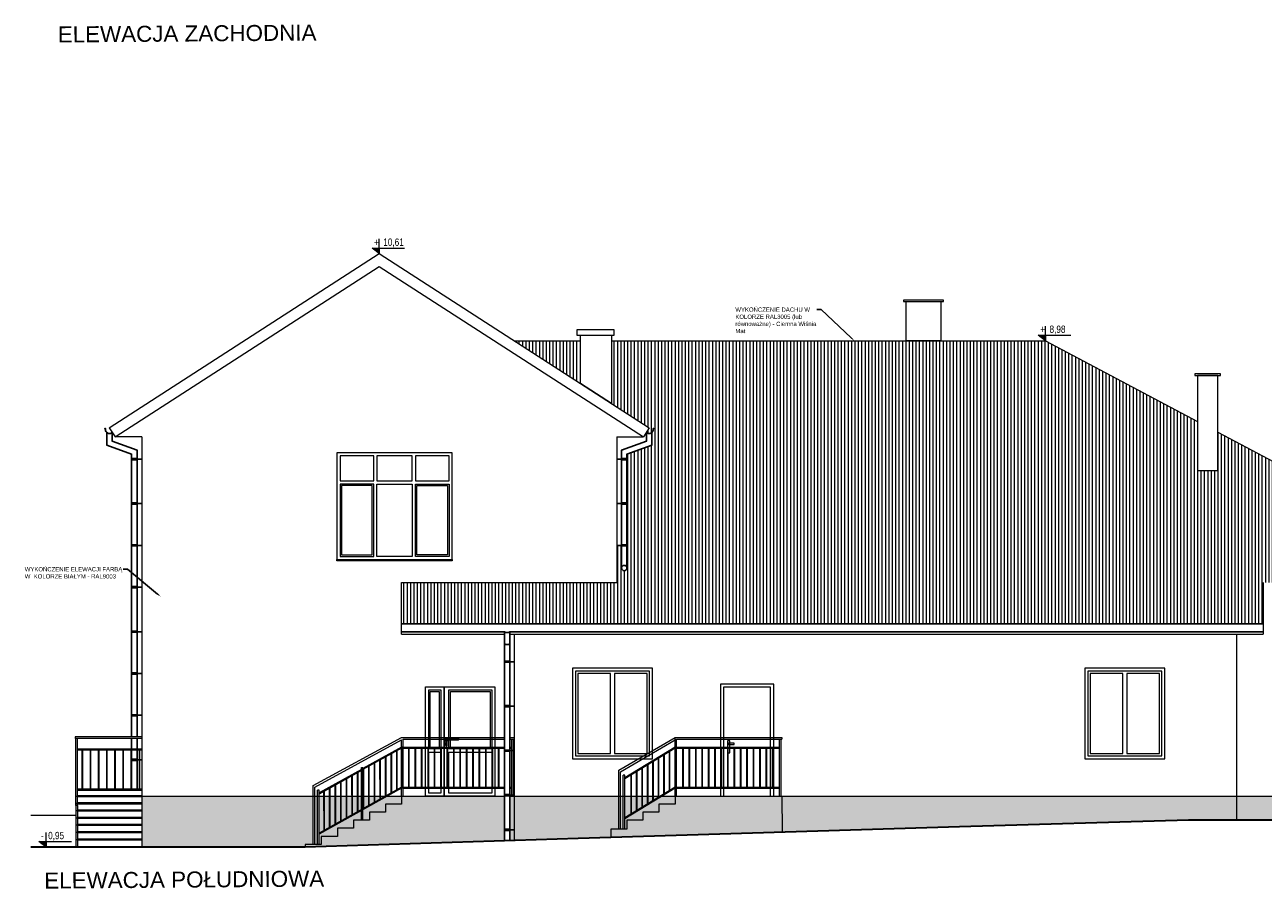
# Model space of a CAD drawing. Header units: millimetres. Extents: x -2720 to 125583, y -8970 to 34912.
# Tile 62 of 105: x 14437 to 16755, y 21513 to 23133. Entities that reach past the tile are written whole.
import ezdxf
from ezdxf import colors
from ezdxf.entities.mleader import LeaderData, LeaderLine
from ezdxf.enums import TextEntityAlignment as Align
from ezdxf.math import Vec2, Vec3

# ---------------------------------------------------------------- set-up
doc = ezdxf.new("R2010")
doc.units = ezdxf.units.MM
doc.layers.add('000_HATCH', color=253, linetype='Continuous', lineweight=5, transparency=0.5)
doc.layers.add('A_OPISY', color=40, linetype='Continuous', lineweight=9)
doc.layers.add('A_WIDOK', color=141, linetype='Continuous', lineweight=13)
doc.layers.add('A_RYNNY', color=71, linetype='Continuous')
doc.styles.add('APLUS', font='arial.ttf', dxfattribs={"width": 0.6})
doc.styles.get("Standard").update_dxf_attribs({"font": 'arial.ttf'})
pattern_1 = [(37.5, (-3039.768, -1975.465), (-0.3200063, 9.7882647), [0, -7.7216, 0, -8.636, 0, -8.255]), (7.5, (-3039.768, -1975.465), (8.9904657, 14.336502), [0, -4.1656, 0, -6.9596, 0, -2.667]), (327.5, (-3046.016, -1975.465), (15.8198474, 0.0287437), [0, -2.54, 0, -9.144, 0, -11.938]), (317.5, (-3046.016, -1975.465), (15.271129, 4.4585865), [0, -1.27, 0, -5.9944, 0, -6.858])]

# ---------------------------------------------------------------- blocks, each defined once
blk = doc.blocks.new('*U8')
blk.add_hatch(color=256).paths.add_polyline_path([(0, 0.153), (-0.198, 0.153), (0, 0)])
blk.add_line((0, 0.153), (0, 0.4))
blk.add_lwpolyline([(0, 0.153), (0, 0), (-0.198, 0.153), (0.685, 0.153)])
at = {"style": 'APLUS', "width": 0.8}
blk.add_attdef('%%P_0.00', text='', height=0.2, dxfattribs=at).set_placement((-0.146, 0.153), align=Align.BOTTOM_LEFT)
blk = doc.blocks.new('*U214')
at = {"layer": 'A_WIDOK', "ltscale": 2}
for p, q in [((10.3, 0), (45.8, 63.8)), ((11.4, 0), (47, 63.8))]:
    blk.add_line(p, q, dxfattribs=at)
blk = doc.blocks.new('*U215')
at = {"layer": 'A_WIDOK', "color": 0, "linetype": 'ByBlock', "lineweight": -2, "transparency": 16777216, "rotation": 29.13564740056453}
for p in [(15113.7, 21690.2), (15124.2, 21696), (15134.7, 21701.8), (15071.8, 21666.8), (15082.3, 21672.6), (15092.8, 21678.5), (15103.3, 21684.3), (15029.9, 21643.4), (15040.4, 21649.3), (15050.8, 21655.1), (15061.3, 21660.9), (14988, 21620), (14998.4, 21625.9), (15008.9, 21631.7), (15019.4, 21637.6)]:
    blk.add_blockref('*U214', p, dxfattribs=at)

msp = doc.modelspace()

# ---------------------------------------------------------------- hatches: boundary and pattern name
at = {"layer": '000_HATCH', "ltscale": 2}
h = msp.add_hatch(dxfattribs=at)
h.set_pattern_fill('ANSI31', color=256, scale=2, angle=45)
h.set_pattern_definition([(90, (-3039.768, -2375.465), (-6.35, 0), [])])
h.paths.add_polyline_path([(16802.85, 22251.36), (16802.85, 22210.77), (16867.28, 22210.77), (16867.28, 22251.36)], flags=0)
h.paths.add_polyline_path([(15476.96, 22461.81), (15476.96, 22541.69), (15353.13, 22541.69)])
edge = h.paths.add_edge_path()
edge.add_line((15534.96, 22541.69), (15534.96, 22424.39))
edge.add_line((15534.96, 22424.39), (15605.8, 22378.69))
edge.add_line((15605.8, 22378.69), (15600.64, 22370.7))
edge.add_line((15600.64, 22370.7), (15600.64, 22370.07))
edge.add_line((15600.64, 22370.07), (15601.92, 22369))
edge.add_line((15601.92, 22369), (15603.72, 22368.2))
edge.add_line((15603.72, 22368.2), (15605.64, 22367.92))
edge.add_line((15605.64, 22367.92), (15607.57, 22368.2))
edge.add_line((15607.57, 22368.2), (15609.37, 22369))
edge.add_line((15609.37, 22369), (15610.91, 22370.29))
edge.add_line((15610.91, 22370.29), (15612.09, 22371.96))
edge.add_line((15612.09, 22371.96), (15612.84, 22373.91))
edge.add_line((15612.84, 22373.91), (15613.27, 22377.46))
edge.add_line((15613.27, 22377.46), (15613.24, 22377.44))
edge.add_line((15613.24, 22377.44), (15613.11, 22377.25))
edge.add_line((15613.11, 22377.25), (15613.05, 22377.01))
edge.add_line((15613.05, 22377.01), (15613, 22377.02))
edge.add_line((15613, 22377.02), (15613.56, 22379.16))
edge.add_line((15613.56, 22379.16), (15614.15, 22377.43))
edge.add_line((15614.15, 22377.43), (15614.24, 22377.31))
edge.add_line((15614.24, 22377.31), (15614.32, 22377.07))
edge.add_line((15614.32, 22377.07), (15614.32, 22376.81))
edge.add_line((15614.32, 22376.81), (15613.05, 22373.23))
edge.add_line((15613.05, 22373.23), (15610.64, 22369.82))
edge.add_line((15610.64, 22369.82), (15610.64, 22346.28))
edge.add_line((15610.64, 22346.28), (15563.96, 22329.36))
edge.add_line((15563.96, 22329.36), (15563.96, 22116.18))
edge.add_arc((15558.96, 22116.18), 5, -180, 0, ccw=False)
edge.add_line((15553.96, 22116.18), (15553.96, 22158.62))
edge.add_line((15553.96, 22158.62), (15544.96, 22158.62))
edge.add_line((15544.96, 22158.62), (15544.96, 22088.88))
edge.add_line((15544.96, 22088.88), (15141.96, 22088.88))
edge.add_line((15141.96, 22088.88), (15141.96, 22012.62))
edge.add_line((15141.96, 22012.62), (16754.96, 22012.62))
edge.add_line((16754.96, 22012.62), (16754.96, 22088.88))
edge.add_line((16754.96, 22088.88), (17200.96, 22088.88))
edge.add_line((17200.96, 22088.88), (16669.96, 22370.61))
edge.add_line((16669.96, 22370.61), (16669.96, 22298.62))
edge.add_line((16669.96, 22298.62), (16631.96, 22298.62))
edge.add_line((16631.96, 22298.62), (16631.96, 22390.77))
edge.add_line((16631.96, 22390.77), (16347.51, 22541.69))
edge.add_line((16347.51, 22541.69), (15534.96, 22541.69))
h = msp.add_hatch(dxfattribs=at)
h.set_pattern_fill('AR-SAND', color=256, scale=0.2)
h.set_pattern_definition(pattern_1)
h.paths.add_polyline_path([(14976.96, 21688.88), (14655.96, 21688.88), (14655.96, 21687.88), (14655.96, 21643.88), (14655.96, 21593.88), (14961.96, 21593.88), (14961.96, 21598.88), (14976.96, 21598.88)])
h.paths.add_polyline_path([(14996.95, 21688.88), (14987.96, 21688.88), (14987.96, 21620.04), (14996.95, 21625.06)], flags=17)
h.paths.add_polyline_path([(14984.96, 21688.88), (14979.96, 21688.88), (14979.96, 21598.88), (14984.96, 21598.88)], flags=17)
h.paths.add_polyline_path([(15007.43, 21688.88), (14997.95, 21688.88), (14997.95, 21625.61), (15007.43, 21630.9)], flags=17)
h.paths.add_polyline_path([(15017.91, 21688.88), (15008.43, 21688.88), (15008.43, 21631.46), (15017.91, 21636.74)], flags=17)
h.paths.add_polyline_path([(15028.39, 21688.88), (15018.91, 21688.88), (15018.91, 21637.3), (15028.39, 21642.58)], flags=17)
h.paths.add_polyline_path([(15038.88, 21688.88), (15029.39, 21688.88), (15029.39, 21643.14), (15038.88, 21648.43)], flags=17)
h.paths.add_polyline_path([(15049.36, 21688.88), (15039.88, 21688.88), (15039.88, 21648.98), (15049.36, 21654.27)], flags=17)
h.paths.add_polyline_path([(15059.84, 21688.88), (15050.36, 21688.88), (15050.36, 21654.83), (15059.84, 21660.11)], flags=17)
h.paths.add_polyline_path([(15066.96, 21688.88), (15060.84, 21688.88), (15060.84, 21660.67), (15066.96, 21664.08)], flags=17)
h.paths.add_polyline_path([(15080.8, 21688.88), (15071.32, 21688.88), (15071.32, 21666.51), (15080.8, 21671.8)], flags=16)
h.paths.add_polyline_path([(15091.28, 21688.88), (15081.8, 21688.88), (15081.8, 21672.35), (15091.28, 21677.64)], flags=16)
h.paths.add_polyline_path([(15101.77, 21688.88), (15092.28, 21688.88), (15092.28, 21678.2), (15101.77, 21683.48)], flags=16)
h.paths.add_polyline_path([(15111.46, 21688.88), (15102.77, 21688.88), (15102.77, 21684.04)], flags=16)
h.paths.add_polyline_path([(15051.96, 21643.88), (15066.96, 21643.88), (15066.96, 21662.08), (14987.96, 21618.04), (14987.96, 21598.88), (14991.96, 21598.88), (14991.96, 21613.88), (15021.96, 21613.88), (15021.96, 21628.88), (15051.96, 21628.88)], flags=17)
h.paths.add_polyline_path([(15111.96, 21673.88), (15141.96, 21673.88), (15141.96, 21688.88), (15115.05, 21688.88), (15069.96, 21663.75), (15069.96, 21643.88), (15081.96, 21643.88), (15081.96, 21658.88), (15111.96, 21658.88)], flags=17)
h.paths.add_polyline_path([(15548.96, 21688.88), (15364.53, 21688.65), (15364.53, 21606.55), (15472.45, 21609.65), (15533.96, 21611.54), (15533.96, 21627.51), (15548.96, 21627.51)])
h.paths.add_polyline_path([(15364.53, 21688.88), (15352.96, 21688.88), (15352.96, 21605.96), (15364.53, 21606.32)])
h.paths.add_polyline_path([(16704.96, 21688.88), (15653.96, 21688.88), (15653.96, 21673.88), (15623.96, 21673.88), (15623.96, 21658.88), (15593.96, 21658.88), (15593.96, 21643.88), (15563.96, 21643.88), (15563.96, 21627.51), (15533.96, 21627.51), (15533.96, 21611.54), (16186.16, 21631.52), (16615.07, 21643.88), (16704.96, 21643.88)])
h.paths.add_polyline_path([(15623.96, 21673.88), (15653.96, 21673.88), (15653.96, 21688.88), (15629.31, 21688.88), (15559.96, 21646.67), (15559.96, 21627.51), (15563.96, 21627.51), (15563.96, 21643.88), (15593.96, 21643.88), (15593.96, 21658.88), (15623.96, 21658.88)], flags=17)
h.paths.add_polyline_path([(15581.92, 21688.88), (15572.67, 21688.88), (15572.67, 21656.41), (15581.92, 21662.04)], flags=16)
h.paths.add_polyline_path([(15571.67, 21688.88), (15559.96, 21688.88), (15559.96, 21648.67), (15571.67, 21655.8)], flags=16)
h.paths.add_polyline_path([(15556.96, 21688.88), (15551.96, 21688.88), (15551.96, 21627.51), (15556.96, 21627.51)], flags=17)
h.paths.add_polyline_path([(15592.18, 21688.88), (15582.92, 21688.88), (15582.92, 21662.65), (15592.18, 21668.28)], flags=16)
h.paths.add_polyline_path([(15602.43, 21688.88), (15593.18, 21688.88), (15593.18, 21668.89), (15602.43, 21674.52)], flags=16)
h.paths.add_polyline_path([(15612.68, 21688.88), (15603.43, 21688.88), (15603.43, 21675.13), (15612.68, 21680.76)], flags=16)
h.paths.add_polyline_path([(15622.93, 21687), (15622.93, 21688.88), (15613.68, 21688.88), (15613.68, 21681.37)], flags=16)
h.paths.add_polyline_path([(15626.03, 21688.88), (15623.93, 21688.88), (15623.93, 21687.61)], flags=16)
h.paths.add_polyline_path([(15334.62, 21605.39), (15334.62, 21688.88), (15141.96, 21688.88), (15141.96, 21673.88), (15111.96, 21673.88), (15111.96, 21658.88), (15081.96, 21658.88), (15081.96, 21643.88), (15051.96, 21643.88), (15051.96, 21628.88), (15021.96, 21628.88), (15021.96, 21613.88), (14991.96, 21613.88), (14991.96, 21598.88), (14961.96, 21598.88), (14961.96, 21593.88)])
h.paths.add_polyline_path([(15344.62, 21688.88), (15344.62, 21605.7), (15352.96, 21605.96), (15352.96, 21688.88)])
h = msp.add_hatch(dxfattribs=at)
h.set_pattern_fill('AR-SAND', color=256, scale=0.2)
h.set_pattern_definition(pattern_1)
h.paths.add_polyline_path([(17119.32, 21688.88), (16704.96, 21688.88), (16704.96, 21643.88), (17119.32, 21643.88)])
h.paths.add_polyline_path([(17150.96, 21688.88), (17129.32, 21688.88), (17129.32, 21687.78), (17129.32, 21643.88), (17150.96, 21643.88)])

# ---------------------------------------------------------------- linework, layer by layer
at = {"layer": 'A_RYNNY'}
for p, q in [((14646.96, 22320.16), (14655.96, 22320.16)), ((15553.96, 22320.16), (15544.96, 22320.16)), ((14646.96, 22236.86), (14655.96, 22236.86)), ((15553.96, 22236.86), (15544.96, 22236.86)), ((14646.96, 22158.62), (14655.96, 22158.62)), ((15553.96, 22158.62), (15544.96, 22158.62)), ((14646.96, 22080.31), (14655.96, 22080.31)), ((15141.96, 22011.62), (16754.96, 22011.62)), ((14646.96, 21997.01), (14655.96, 21997.01)), ((15141.96, 21996.62), (15334.62, 21996.62)), ((15334.62, 21996.62), (15334.62, 21605.39)), ((15344.62, 21996.62), (15344.62, 21605.7)), ((15344.62, 21996.62), (15364.53, 21996.62)), ((15364.53, 21996.62), (16754.96, 21996.62)), ((15344.62, 21940.86), (15353.62, 21940.86)), ((14646.96, 21918.77), (14655.96, 21918.77)), ((14646.96, 21840.46), (14655.96, 21840.46)), ((15344.62, 21857.56), (15353.62, 21857.56)), ((15344.62, 21774.27), (15353.62, 21774.27)), ((14646.96, 21757.16), (14655.96, 21757.16)), ((15344.62, 21690.97), (15353.62, 21690.97)), ((15344.62, 21625.87), (15353.62, 21625.87))]:
    msp.add_line(p, q, dxfattribs=at)
for points in [[(14600.57, 22370.25), (14599.02, 22368.96), (14597.21, 22368.15), (14595.27, 22367.87), (14593.33, 22368.15), (14591.52, 22368.96), (14589.97, 22370.25), (14588.77, 22371.94), (14588.02, 22373.9), (14587.77, 22376.01), (14587.05, 22376.26), (14586.84, 22376.38), (14586.68, 22376.57), (14586.59, 22376.81), (14586.59, 22377.07), (14586.67, 22377.31), (14586.83, 22377.51), (14587.04, 22377.63), (14587.27, 22377.67), (14587.5, 22377.61), (14587.7, 22377.47), (14587.85, 22377.27), (14587.91, 22377.02), (14587.86, 22377.01), (14587.8, 22377.25), (14587.67, 22377.44), (14587.48, 22377.57), (14587.27, 22377.62), (14587.05, 22377.58), (14586.86, 22377.47), (14586.72, 22377.29), (14586.64, 22377.06), (14586.64, 22376.82), (14586.72, 22376.6), (14586.87, 22376.42), (14587.07, 22376.3), (14587.81, 22376.05), (14588.07, 22373.91), (14588.82, 22371.96), (14590, 22370.29), (14591.55, 22369), (14593.34, 22368.2), (14595.27, 22367.92), (14597.2, 22368.2), (14598.99, 22369), (14600.53, 22370.29)], [(14590.27, 22370.02), (14590.27, 22346.28), (14636.96, 22329.36), (14636.96, 21799.88)], [(14646.96, 21799.88), (14646.96, 22336.92), (14600.27, 22353.84), (14600.27, 22370.02)], [(15553.96, 22116.18), (15553.96, 22336.92), (15600.64, 22353.84), (15600.64, 22370.02)], [(15610.64, 22370.02), (15610.64, 22346.28), (15563.96, 22329.36), (15563.96, 22116.18)], [(15600.34, 22370.25), (15601.89, 22368.96), (15603.7, 22368.15), (15605.64, 22367.87), (15607.58, 22368.15), (15609.39, 22368.96), (15610.95, 22370.25), (15612.14, 22371.94), (15612.89, 22373.9), (15613.14, 22376.01), (15613.87, 22376.26), (15614.08, 22376.38), (15614.23, 22376.57), (15614.32, 22376.81), (15614.32, 22377.07), (15614.24, 22377.31), (15614.08, 22377.51), (15613.88, 22377.63), (15613.64, 22377.67), (15613.41, 22377.61), (15613.21, 22377.47), (15613.07, 22377.27), (15613, 22377.02), (15613.05, 22377.01), (15613.11, 22377.25), (15613.24, 22377.44), (15613.43, 22377.57), (15613.64, 22377.62), (15613.86, 22377.58), (15614.05, 22377.47), (15614.19, 22377.29), (15614.27, 22377.06), (15614.27, 22376.82), (15614.19, 22376.6), (15614.04, 22376.42), (15613.84, 22376.3), (15613.1, 22376.05), (15612.84, 22373.91), (15612.09, 22371.96), (15610.91, 22370.29), (15609.37, 22369), (15607.57, 22368.2), (15605.64, 22367.92), (15603.72, 22368.2), (15601.92, 22369), (15600.38, 22370.29)], [(14636.96, 21796.88), (14636.96, 21776.88)], [(14646.96, 21776.88), (14646.96, 21796.88)], [(14636.96, 21774.88), (14636.96, 21701.88)], [(14646.96, 21701.88), (14646.96, 21774.88)]]:
    msp.add_lwpolyline(points, dxfattribs=at)
for points in [[(14636.96, 22321.31), (14646.96, 22321.31), (14646.96, 22319), (14636.96, 22319)], [(15563.96, 22321.31), (15553.96, 22321.31), (15553.96, 22319), (15563.96, 22319)], [(14636.96, 22238.01), (14646.96, 22238.01), (14646.96, 22235.71), (14636.96, 22235.71)], [(15563.96, 22238.01), (15553.96, 22238.01), (15553.96, 22235.71), (15563.96, 22235.71)], [(14636.96, 22159.78), (14646.96, 22159.78), (14646.96, 22157.47), (14636.96, 22157.47)], [(15563.96, 22159.78), (15553.96, 22159.78), (15553.96, 22157.47), (15563.96, 22157.47)], [(14636.96, 22081.46), (14646.96, 22081.46), (14646.96, 22079.16), (14636.96, 22079.16)], [(14636.96, 21998.17), (14646.96, 21998.17), (14646.96, 21995.86), (14636.96, 21995.86)], [(15334.62, 21942.01), (15344.62, 21942.01), (15344.62, 21939.7), (15334.62, 21939.7)], [(14636.96, 21919.93), (14646.96, 21919.93), (14646.96, 21917.62), (14636.96, 21917.62)], [(14636.96, 21841.61), (14646.96, 21841.61), (14646.96, 21839.31), (14636.96, 21839.31)], [(15334.62, 21858.71), (15344.62, 21858.71), (15344.62, 21856.41), (15334.62, 21856.41)], [(15334.62, 21775.42), (15344.62, 21775.42), (15344.62, 21773.11), (15334.62, 21773.11)], [(14636.96, 21758.32), (14646.96, 21758.32), (14646.96, 21756.01), (14636.96, 21756.01)], [(15334.62, 21692.12), (15344.62, 21692.12), (15344.62, 21689.82), (15334.62, 21689.82)], [(15334.62, 21627.02), (15344.62, 21627.02), (15344.62, 21624.71), (15334.62, 21624.71)]]:
    msp.add_lwpolyline(points, close=True, dxfattribs=at)
msp.add_circle((15558.96, 22116.18), 5, dxfattribs=at)
for centre in [(15339.62, 22005.7), (15339.62, 21983.33)]:
    msp.add_arc(centre, 10.36, 241.14553, 298.85447, dxfattribs=at)
at = {"layer": 'A_WIDOK', "ltscale": 2}
for p, q in [((15353.13, 22541.69), (15476.96, 22541.69)), ((15534.96, 22541.69), (16347.51, 22541.69)), ((16347.51, 22541.69), (16631.96, 22390.77)), ((14595.11, 22378.69), (14605.96, 22361.88)), ((15605.8, 22378.69), (15594.96, 22361.88)), ((16669.96, 22370.61), (17200.96, 22088.88)), ((14655.96, 22361.88), (14605.96, 22361.88)), ((14655.96, 22361.88), (14655.96, 21643.88)), ((15544.96, 22361.88), (15594.96, 22361.88)), ((15544.96, 22361.88), (15544.96, 22088.88)), ((15141.96, 22088.88), (15544.96, 22088.88)), ((15141.96, 21992.62), (15141.96, 22088.88)), ((16754.96, 22088.88), (16754.96, 21992.62)), ((15141.96, 22012.62), (16754.96, 22012.62)), ((15141.96, 21992.62), (15334.62, 21992.62)), ((15344.62, 21992.62), (15364.53, 21992.62)), ((15352.96, 21992.62), (15352.96, 21688.88)), ((15364.53, 21992.62), (16754.96, 21992.62)), ((16704.96, 21992.62), (16704.96, 21688.88)), ((14655.96, 21799.88), (14530.96, 21799.88)), ((14530.96, 21799.88), (14530.96, 21799.88)), ((14530.96, 21799.88), (14530.96, 21796.88)), ((14655.96, 21796.88), (14530.96, 21796.88)), ((14532.46, 21671.88), (14532.46, 21796.88)), ((14535.46, 21796.88), (14532.46, 21796.88)), ((14535.46, 21689.88), (14535.46, 21796.88)), ((14535.46, 21796.88), (14535.46, 21796.88)), ((14976.96, 21708.88), (15141.96, 21798.88)), ((14979.96, 21705.96), (15141.96, 21794.33)), ((15141.96, 21798.88), (15334.62, 21798.88)), ((15141.96, 21688.88), (15141.96, 21794.33)), ((15144.96, 21795.88), (15334.62, 21795.88)), ((15144.96, 21688.88), (15144.96, 21795.88)), ((15344.62, 21798.88), (15352.96, 21798.88)), ((15344.62, 21795.88), (15352.96, 21795.88)), ((15348.46, 21688.88), (15348.46, 21795.88)), ((15348.46, 21795.88), (15348.46, 21795.88)), ((15348.46, 21795.88), (15351.46, 21795.88)), ((15351.46, 21688.88), (15351.46, 21795.88)), ((15352.96, 21798.88), (15352.96, 21798.88)), ((15352.96, 21798.88), (15352.96, 21795.88)), ((15548.96, 21737.51), (15653.96, 21798.88)), ((15551.96, 21734.63), (15653.96, 21794.25)), ((15653.96, 21798.88), (15853.96, 21798.88)), ((15653.96, 21688.88), (15653.96, 21798.88)), ((15656.96, 21795.88), (15853.96, 21795.88)), ((15656.96, 21688.88), (15656.96, 21795.88)), ((15849.46, 21688.88), (15849.46, 21795.88)), ((15849.46, 21795.88), (15849.46, 21795.88)), ((15849.46, 21795.88), (15852.46, 21795.88)), ((15852.46, 21688.88), (15852.46, 21795.88)), ((15853.96, 21798.88), (15853.96, 21798.88)), ((15853.96, 21798.88), (15853.96, 21795.88)), ((14655.96, 21776.88), (14535.46, 21776.88)), ((14655.96, 21774.88), (14535.46, 21774.88)), ((14544.32, 21701.88), (14544.32, 21774.88)), ((14545.32, 21701.88), (14545.32, 21774.88)), ((14559.61, 21701.88), (14559.61, 21774.88)), ((14560.61, 21701.88), (14560.61, 21774.88)), ((14574.91, 21701.88), (14574.91, 21774.88)), ((14575.91, 21701.88), (14575.91, 21774.88)), ((14590.21, 21701.88), (14590.21, 21774.88)), ((14591.21, 21701.88), (14591.21, 21774.88)), ((14605.5, 21701.88), (14605.5, 21774.88)), ((14606.5, 21701.88), (14606.5, 21774.88)), ((14620.8, 21701.88), (14620.8, 21774.88)), ((14621.8, 21701.88), (14621.8, 21774.88)), ((14636.1, 21701.88), (14636.1, 21774.88)), ((14637.1, 21701.88), (14637.1, 21774.88)), ((14651.39, 21701.88), (14651.39, 21774.88)), ((14652.39, 21701.88), (14652.39, 21774.88)), ((15141.96, 21780.88), (15069.96, 21740.75)), ((15141.96, 21778.88), (15069.96, 21738.75)), ((15144.96, 21780.88), (15141.96, 21780.88)), ((15144.96, 21778.88), (15141.96, 21778.88)), ((15144.96, 21780.88), (15334.62, 21780.88)), ((15144.96, 21778.88), (15334.62, 21778.88)), ((15155.67, 21705.88), (15155.67, 21778.88)), ((15156.67, 21705.88), (15156.67, 21778.88)), ((15167.67, 21705.88), (15167.67, 21778.88)), ((15168.67, 21705.88), (15168.67, 21778.88)), ((15179.67, 21705.88), (15179.67, 21778.88)), ((15180.67, 21705.88), (15180.67, 21778.88)), ((15191.67, 21705.88), (15191.67, 21778.88)), ((15192.67, 21705.88), (15192.67, 21778.88)), ((15203.67, 21705.88), (15203.67, 21778.88)), ((15204.67, 21705.88), (15204.67, 21778.88)), ((15215.67, 21705.88), (15215.67, 21778.88)), ((15216.67, 21705.88), (15216.67, 21778.88)), ((15227.67, 21705.88), (15227.67, 21778.88)), ((15228.67, 21705.88), (15228.67, 21778.88)), ((15239.67, 21705.88), (15239.67, 21778.88)), ((15240.67, 21705.88), (15240.67, 21778.88)), ((15251.67, 21705.88), (15251.67, 21778.88)), ((15252.67, 21705.88), (15252.67, 21778.88)), ((15263.67, 21705.88), (15263.67, 21778.88)), ((15264.67, 21705.88), (15264.67, 21778.88)), ((15275.67, 21705.88), (15275.67, 21778.88)), ((15276.67, 21705.88), (15276.67, 21778.88)), ((15287.67, 21705.88), (15287.67, 21778.88)), ((15288.67, 21705.88), (15288.67, 21778.88)), ((15299.67, 21705.88), (15299.67, 21778.88)), ((15300.67, 21705.88), (15300.67, 21778.88)), ((15311.67, 21705.88), (15311.67, 21778.88)), ((15312.67, 21705.88), (15312.67, 21778.88)), ((15323.67, 21705.88), (15323.67, 21778.88)), ((15324.67, 21705.88), (15324.67, 21778.88)), ((15344.62, 21780.88), (15348.46, 21780.88)), ((15344.62, 21778.88), (15348.46, 21778.88)), ((15653.96, 21780.88), (15559.96, 21723.67)), ((15653.96, 21778.88), (15559.96, 21721.67)), ((15634.18, 21693.84), (15634.18, 21766.84)), ((15643.43, 21699.48), (15643.43, 21772.48)), ((15644.43, 21700.08), (15644.43, 21773.08)), ((15656.96, 21780.88), (15849.46, 21780.88)), ((15656.96, 21778.88), (15849.46, 21778.88)), ((15668.67, 21705.88), (15668.67, 21778.88)), ((15669.67, 21705.88), (15669.67, 21778.88)), ((15680.67, 21705.88), (15680.67, 21778.88)), ((15681.67, 21705.88), (15681.67, 21778.88)), ((15692.67, 21705.88), (15692.67, 21778.88)), ((15693.67, 21705.88), (15693.67, 21778.88)), ((15704.67, 21705.88), (15704.67, 21778.88)), ((15705.67, 21705.88), (15705.67, 21778.88)), ((15716.67, 21705.88), (15716.67, 21778.88)), ((15717.67, 21705.88), (15717.67, 21778.88)), ((15728.67, 21705.88), (15728.67, 21778.88)), ((15729.67, 21705.88), (15729.67, 21778.88)), ((15740.67, 21705.88), (15740.67, 21778.88)), ((15741.67, 21705.88), (15741.67, 21778.88)), ((15752.67, 21705.88), (15752.67, 21778.88)), ((15753.67, 21705.88), (15753.67, 21778.88)), ((15764.67, 21705.88), (15764.67, 21778.88)), ((15765.67, 21705.88), (15765.67, 21778.88)), ((15776.67, 21705.88), (15776.67, 21778.88)), ((15777.67, 21705.88), (15777.67, 21778.88)), ((15788.67, 21705.88), (15788.67, 21778.88)), ((15789.67, 21705.88), (15789.67, 21778.88)), ((15800.67, 21705.88), (15800.67, 21778.88)), ((15801.67, 21705.88), (15801.67, 21778.88)), ((15812.67, 21705.88), (15812.67, 21778.88)), ((15813.67, 21705.88), (15813.67, 21778.88)), ((15824.67, 21705.88), (15824.67, 21778.88)), ((15825.67, 21705.88), (15825.67, 21778.88)), ((15836.67, 21705.88), (15836.67, 21778.88)), ((15837.67, 21705.88), (15837.67, 21778.88)), ((15602.43, 21674.52), (15602.43, 21747.52)), ((15603.43, 21675.13), (15603.43, 21748.13)), ((15612.68, 21680.76), (15612.68, 21753.76)), ((15613.68, 21681.37), (15613.68, 21754.37)), ((15622.93, 21687), (15622.93, 21760)), ((15623.93, 21687.61), (15623.93, 21760.61)), ((15633.18, 21693.24), (15633.18, 21766.24)), ((15066.96, 21739.08), (14987.96, 21695.04)), ((15066.96, 21737.08), (14987.96, 21693.04)), ((15066.96, 21643.88), (15066.96, 21742.56)), ((15066.96, 21742.56), (15069.96, 21742.56)), ((15069.96, 21643.88), (15069.96, 21742.56)), ((15548.96, 21627.51), (15548.96, 21737.51)), ((15551.96, 21627.51), (15551.96, 21734.63)), ((15556.96, 21627.51), (15556.96, 21728.67)), ((15559.96, 21728.67), (15556.96, 21728.67)), ((15559.96, 21627.51), (15559.96, 21728.67)), ((15571.67, 21655.8), (15571.67, 21728.8)), ((15572.67, 21656.41), (15572.67, 21729.41)), ((15581.92, 21662.04), (15581.92, 21735.04)), ((15582.92, 21662.65), (15582.92, 21735.65)), ((15592.18, 21668.28), (15592.18, 21741.28)), ((15593.18, 21668.89), (15593.18, 21741.89)), ((14655.96, 21701.88), (14535.46, 21701.88)), ((14655.96, 21699.88), (14535.46, 21699.88)), ((14976.96, 21598.88), (14976.96, 21708.88)), ((14979.96, 21598.88), (14979.96, 21705.96)), ((14984.96, 21598.88), (14984.96, 21700.04)), ((14987.96, 21700.04), (14984.96, 21700.04)), ((15141.96, 21705.88), (14987.96, 21620.04)), ((15141.96, 21703.88), (14987.96, 21618.04)), ((14987.96, 21598.88), (14987.96, 21700.04)), ((15144.96, 21705.88), (15141.96, 21705.88)), ((15144.96, 21703.88), (15141.96, 21703.88)), ((15144.96, 21705.88), (15334.62, 21705.88)), ((15144.96, 21703.88), (15334.62, 21703.88)), ((15344.62, 21705.88), (15348.46, 21705.88)), ((15344.62, 21703.88), (15348.46, 21703.88)), ((15653.96, 21705.88), (15559.96, 21648.67)), ((15653.96, 21703.88), (15559.96, 21646.67)), ((15656.96, 21705.88), (15849.46, 21705.88)), ((15656.96, 21703.88), (15849.46, 21703.88)), ((14655.96, 21689.88), (14534.96, 21689.88)), ((14534.96, 21687.88), (14534.96, 21689.88)), ((14655.96, 21687.88), (14534.96, 21687.88)), ((14655.96, 21676.38), (14534.96, 21676.38)), ((14534.96, 21674.38), (14534.96, 21676.38)), ((14655.96, 21674.38), (14534.96, 21674.38)), ((14535.46, 21671.88), (14535.46, 21687.88)), ((14655.96, 21689.88), (14655.96, 21687.88)), ((14655.96, 21688.88), (15141.96, 21688.88)), ((15141.96, 21688.88), (15334.62, 21688.88)), ((15141.96, 21688.88), (15141.96, 21673.88)), ((15344.62, 21688.88), (16704.96, 21688.88)), ((15352.96, 21688.88), (15352.96, 21605.96)), ((15653.96, 21688.88), (15653.96, 21673.88)), ((15853.96, 21688.88), (15854.23, 21623.6)), ((16704.96, 21688.88), (16704.96, 21643.88)), ((16704.96, 21688.88), (17150.96, 21688.88)), ((14532.46, 21652.88), (14448.48, 21652.88)), ((14535.46, 21671.88), (14532.46, 21671.88)), ((14532.46, 21671.88), (14532.46, 21593.78)), ((14655.96, 21662.88), (14534.96, 21662.88)), ((14534.96, 21660.88), (14534.96, 21662.88)), ((14655.96, 21660.88), (14534.96, 21660.88)), ((14535.46, 21671.88), (14535.46, 21593.85)), ((14655.96, 21662.88), (14655.96, 21660.88)), ((15111.96, 21658.88), (15081.96, 21658.88)), ((15081.96, 21658.88), (15081.96, 21643.88)), ((15141.96, 21673.88), (15111.96, 21673.88)), ((15111.96, 21673.88), (15111.96, 21658.88)), ((15623.96, 21658.88), (15593.96, 21658.88)), ((15593.96, 21658.88), (15593.96, 21643.88)), ((15653.96, 21673.88), (15623.96, 21673.88)), ((15623.96, 21673.88), (15623.96, 21658.88)), ((14655.96, 21649.38), (14534.96, 21649.38)), ((14534.96, 21647.38), (14534.96, 21649.38)), ((14655.96, 21647.38), (14534.96, 21647.38)), ((14655.96, 21635.88), (14534.96, 21635.88)), ((14534.96, 21633.88), (14534.96, 21635.88)), ((14655.96, 21633.88), (14534.96, 21633.88)), ((14655.96, 21649.38), (14655.96, 21647.38)), ((14655.96, 21643.88), (14655.96, 21593.88)), ((14655.96, 21635.88), (14655.96, 21633.88)), ((15051.96, 21628.88), (15021.96, 21628.88)), ((15021.96, 21628.88), (15021.96, 21613.88)), ((15081.96, 21643.88), (15051.96, 21643.88)), ((15051.96, 21643.88), (15051.96, 21628.88)), ((15593.96, 21643.88), (15563.96, 21643.88)), ((15563.96, 21643.88), (15563.96, 21627.51)), ((14655.96, 21622.38), (14534.96, 21622.38)), ((14534.96, 21620.38), (14534.96, 21622.38)), ((14655.96, 21620.38), (14534.96, 21620.38)), ((14655.96, 21608.88), (14534.96, 21608.88)), ((14534.96, 21606.88), (14534.96, 21608.88)), ((14655.96, 21606.88), (14534.96, 21606.88)), ((14655.96, 21622.38), (14655.96, 21620.38)), ((15021.96, 21613.88), (14991.96, 21613.88)), ((14991.96, 21613.88), (14991.96, 21598.88)), ((15563.96, 21627.51), (15533.96, 21627.51)), ((15533.96, 21627.51), (15533.96, 21611.13)), ((14991.96, 21598.88), (14961.96, 21598.88)), ((14961.96, 21598.88), (14961.96, 21593.88))]:
    msp.add_line(p, q, dxfattribs=at)
for points in [[(14595.11, 22378.69), (15100.46, 22704.68), (15605.8, 22378.69)], [(14605.96, 22361.88), (15100.46, 22680.88), (15594.96, 22361.88)], [(15476.96, 22551.88), (15534.96, 22551.88), (15534.96, 22424.39), (15476.96, 22461.81), (15476.96, 22551.88)], [(15225, 21796.75), (15248.82, 21796.76)], [(15225.91, 21787.32), (15225.91, 21785.54)], [(15226.28, 21787.32), (15226.28, 21785.53)]]:
    msp.add_lwpolyline(points, dxfattribs=at)
for points in [[(16156.51, 22617.88), (16081.51, 22617.88), (16081.51, 22614.88), (16156.51, 22614.88)], [(16086.51, 22614.88), (16151.51, 22614.88), (16151.51, 22541.69), (16086.51, 22541.69)], [(15539.96, 22561.88), (15469.96, 22561.88), (15469.96, 22551.88), (15539.96, 22551.88)], [(16674.96, 22479.59), (16626.96, 22479.59), (16626.96, 22476.59), (16674.96, 22476.59)], [(16669.96, 22476.59), (16631.96, 22476.59), (16631.96, 22298.62), (16669.96, 22298.62)], [(15236.96, 22331.88), (15020.96, 22331.88), (15020.96, 22131.88), (15236.96, 22131.88)], [(15089.96, 22325.88), (15026.96, 22325.88), (15026.96, 22279.44), (15089.96, 22279.44)], [(15161.96, 22325.88), (15095.96, 22325.88), (15095.96, 22279.44), (15161.96, 22279.44)], [(15230.96, 22325.88), (15167.96, 22325.88), (15167.96, 22279.44), (15230.96, 22279.44)], [(15089.96, 22273.44), (15026.96, 22273.44), (15026.96, 22137.88), (15089.96, 22137.88)], [(15086.96, 22270.44), (15029.96, 22270.44), (15029.96, 22140.88), (15086.96, 22140.88)], [(15095.96, 22273.44), (15161.96, 22273.44), (15161.96, 22137.88), (15095.96, 22137.88)], [(15167.96, 22273.44), (15230.96, 22273.44), (15230.96, 22137.88), (15167.96, 22137.88)], [(15170.96, 22270.44), (15227.96, 22270.44), (15227.96, 22140.88), (15170.96, 22140.88)], [(15020.96, 22131.88), (15236.96, 22131.88), (15236.96, 22129.88), (15020.96, 22129.88)], [(15461.96, 21758.88), (15611.96, 21758.88), (15611.96, 21928.88), (15461.96, 21928.88)], [(15467.96, 21764.88), (15605.96, 21764.88), (15605.96, 21922.88), (15467.96, 21922.88)], [(15532.96, 21918.88), (15471.96, 21918.88), (15471.96, 21768.88), (15532.96, 21768.88)], [(15601.96, 21918.88), (15540.96, 21918.88), (15540.96, 21768.88), (15601.96, 21768.88)], [(16420.96, 21758.88), (16570.96, 21758.88), (16570.96, 21928.88), (16420.96, 21928.88)], [(16426.96, 21764.88), (16564.96, 21764.88), (16564.96, 21922.88), (16426.96, 21922.88)], [(16491.96, 21918.88), (16430.96, 21918.88), (16430.96, 21768.88), (16491.96, 21768.88)], [(16560.96, 21918.88), (16499.96, 21918.88), (16499.96, 21768.88), (16560.96, 21768.88)], [(15186.96, 21893.88), (15221.59, 21893.88), (15221.59, 21688.88), (15186.96, 21688.88)], [(15192.96, 21887.88), (15215.59, 21887.88), (15215.59, 21777.38), (15192.96, 21777.38)], [(15195.96, 21884.88), (15212.59, 21884.88), (15212.59, 21780.38), (15195.96, 21780.38)], [(15221.59, 21893.88), (15316.96, 21893.88), (15316.96, 21688.88), (15221.59, 21688.88)], [(15230.59, 21887.88), (15310.96, 21887.88), (15310.96, 21777.38), (15230.59, 21777.38)], [(15233.59, 21884.88), (15307.96, 21884.88), (15307.96, 21780.38), (15233.59, 21780.38)], [(15838.96, 21898.88), (15738.96, 21898.88), (15738.96, 21688.88), (15838.96, 21688.88)], [(15832.96, 21892.88), (15744.96, 21892.88), (15744.96, 21688.88), (15832.96, 21688.88)], [(15756.88, 21792.97), (15752.41, 21792.97), (15752.41, 21770.23), (15756.88, 21770.23)], [(15192.96, 21771.38), (15215.59, 21771.38), (15215.59, 21694.88), (15192.96, 21694.88)], [(15230.59, 21771.38), (15310.96, 21771.38), (15310.96, 21694.88), (15230.59, 21694.88)], [(15764.91, 21788.25), (15753.57, 21788.25), (15753.57, 21785.77), (15764.91, 21785.77)]]:
    msp.add_lwpolyline(points, close=True, dxfattribs=at)
for points in [[(15228.25, 21796.75), (15228.25, 21797.6, 0.4707029), (15227.53, 21798.35), (15224.65, 21798.35, 0.3870514), (15223.94, 21797.6), (15223.94, 21792.59, 0.3800833), (15224.66, 21791.85), (15227.53, 21791.85, 0.3440053), (15228.25, 21792.59), (15228.25, 21794.7)], [(15225, 21796.75, 0.6968402), (15225.01, 21794.7), (15248.82, 21794.7)]]:
    msp.add_lwpolyline(points, format="xyb", dxfattribs=at)
msp.add_lwpolyline([(15225.25, 21783.56), (15226.95, 21783.56, 0.3440053), (15227.7, 21784.33), (15227.7, 21789.28, 0.4707029), (15226.95, 21790.06), (15225.24, 21790.06, 0.3870514), (15224.5, 21789.28), (15224.5, 21784.33, 0.3800833)], format="xyb", close=True, dxfattribs=at)
at = {"layer": 'A_WIDOK', "lineweight": 35, "ltscale": 2}
msp.add_lwpolyline([(17305.51, 21643.88), (16615.07, 21643.88), (16186.16, 21631.52), (15472.45, 21609.65), (14961.96, 21593.88), (14448.48, 21593.88)], dxfattribs=at)
at = {"layer": 'A_WIDOK', "ltscale": 2}
msp.add_circle((15226.1, 21788), 0.704, dxfattribs=at)
for centre, radius, start, end in [((15248.7, 21795.73), 1.04, 276.76216, 83.23784), ((15226.1, 21785.53), 0.187, 179.98289, 0.01711)]:
    msp.add_arc(centre, radius, start, end, dxfattribs=at)

# ---------------------------------------------------------------- block references
at = {"layer": 'A_OPISY', "transparency": 33554687, "xscale": 68.67492864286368, "yscale": 68.67492864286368, "zscale": 68.67492864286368, "rotation": 1.435389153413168e-05}
for p, values in [((15100.46, 22704.68), {'%%P_0.00': '+  10,61'}), ((16347.51, 22541.69), {'%%P_0.00': '+  8,98'}), ((14477.02, 21593.88), {'%%P_0.00': '-  0,95'})]:
    msp.add_blockref('*U8', p, dxfattribs=at).add_auto_attribs(values)
at = {"layer": 'A_WIDOK'}
msp.add_blockref('*U215', (0, 0), dxfattribs=at)

# ---------------------------------------------------------------- texts
at = {"layer": 'A_WIDOK', "ltscale": 2, "char_height": 30, "attachment_point": 5, "rotation": 0.4248}
for s, insert in [('ELEWACJA ZACHODNIA', (14740.72, 23116.59)), ('ELEWACJA POŁUDNIOWA', (14735.31, 21532.72))]:
    msp.add_mtext_dynamic_manual_height_columns(s, width=1028.1281, gutter_width=12.5, heights=[0], dxfattribs=dict(at, insert=insert))

# ---------------------------------------------------------------- leaders
at = {"layer": 'A_OPISY', "transparency": 33554687}
ml = msp.add_multileader_mtext('Standard', dxfattribs=at)
ml.set_content('WYKOŃCZENIE DACHU W KOLORZE RAL3005 (lub równoważne) - Ciemna Wiśnia Mat', color=256)
ml.set_leader_properties()
ml.build(insert=Vec2(0, 0))
ml.multileader.update_dxf_attribs({"arrow_head_size": 8})
ctx = ml.context
ctx.base_point, ctx.char_height, ctx.arrow_head_size, ctx.plane_origin = Vec3(15764.93, 22599.84), 8, 8, Vec3(15818.17, 22563.65)
notes = []
notes.append((ctx, [(0, (1, 1, 0), (15927.28, 22599.84), (-1, 0), 8, [(0, [(15989.53, 22541.69)], 0, [])])]))
ctx.mtext.insert, ctx.mtext.width, ctx.mtext.defined_height, ctx.mtext.flow_direction = Vec3(15766.93, 22603.9), 160.5384, 56.48, 5
ml = msp.add_multileader_mtext('Standard', dxfattribs=at)
ml.set_content('WYKOŃCZENIE ELEWACJI FARBĄ W  KOLORZE BIAŁYM - RAL9003', color=256)
ml.set_leader_properties()
ml.build(insert=Vec2(0, 0))
ml.multileader.update_dxf_attribs({"arrow_head_size": 8})
ctx = ml.context
ctx.base_point, ctx.char_height, ctx.arrow_head_size, ctx.plane_origin = Vec3(14434.88, 22113.85), 8, 8, Vec3(14520.25, 22077.67)
notes.append((ctx, [(0, (1, 1, 0), (14629.36, 22113.85), (-1, 0), 8, [(0, [(14691.61, 22062.37)], 0, [])])]))
ctx.mtext.insert, ctx.mtext.width, ctx.mtext.defined_height, ctx.mtext.flow_direction = Vec3(14436.88, 22117.92), 189.5849, 56.48, 5
for ctx, leaders in notes:
    for number, flags, end, landing, length, lines in leaders:
        leader = LeaderData()
        leader.index, (leader.has_last_leader_line, leader.has_dogleg_vector, leader.attachment_direction) = number, flags
        leader.last_leader_point, leader.dogleg_vector, leader.dogleg_length = Vec3(end), Vec3(landing), length
        for number, points, colour, breaks in lines:
            line = LeaderLine()
            line.index, line.vertices, line.color, line.breaks = number, Vec3.list(points), colors.encode_raw_color(colour), breaks
            leader.lines.append(line)
        ctx.leaders.append(leader)

doc.saveas('drawing.dxf')
